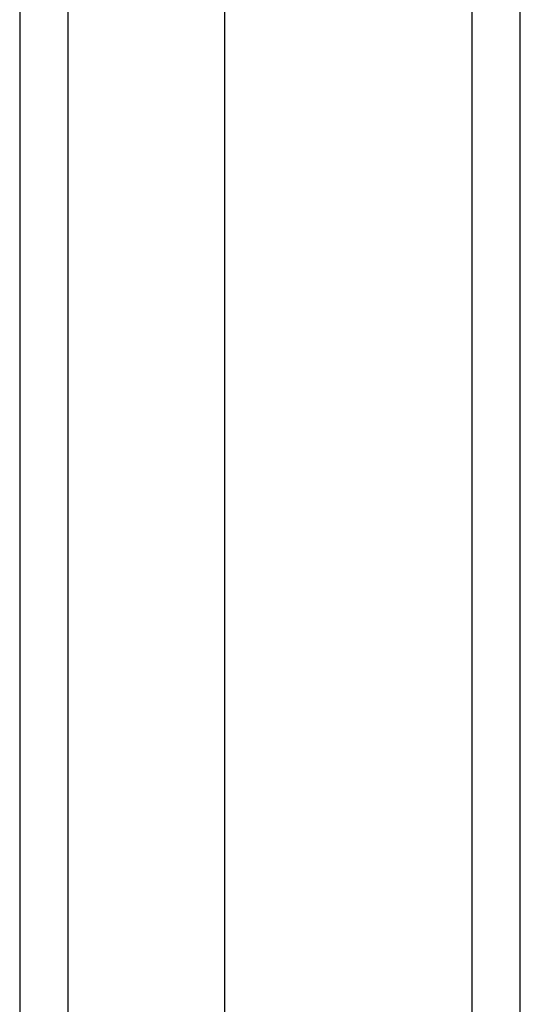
# Model space of a CAD drawing. Header units: inches. Extents: x 3 to 173, y 3 to 113.
# Tile 35 of 59: x 97.742 to 98.603, y 71.008 to 72.7. Entities that reach past the tile are written whole.
import ezdxf

# ---------------------------------------------------------------- set-up
doc = ezdxf.new("R2010")
doc.units = ezdxf.units.IN
doc.header["$LTSCALE"] = 10.4
doc.header["$MEASUREMENT"] = 0
doc.layers.add('Visible Edges(ANSI)', color=7, linetype='Continuous', lineweight=25)
doc.layers.add('Visible Tangent Edges(ANSI)', color=7, linetype='Continuous', lineweight=25)

msp = doc.modelspace()

# ---------------------------------------------------------------- linework, layer by layer
at = {"layer": 'Visible Edges(ANSI)'}
for p, q in [((98.60258, 44.43878), (98.60258, 74.0953)), ((97.74153, 73.28694), (97.74153, 45.24714)), ((98.09378, 73.28694), (98.09378, 45.24714))]:
    msp.add_line(p, q, dxfattribs=at)
at = {"layer": 'Visible Tangent Edges(ANSI)'}
for p, q in [((98.51907, 74.0953), (98.51907, 44.43878)), ((97.82504, 45.13281), (97.82504, 73.40126))]:
    msp.add_line(p, q, dxfattribs=at)

doc.saveas('drawing.dxf')
